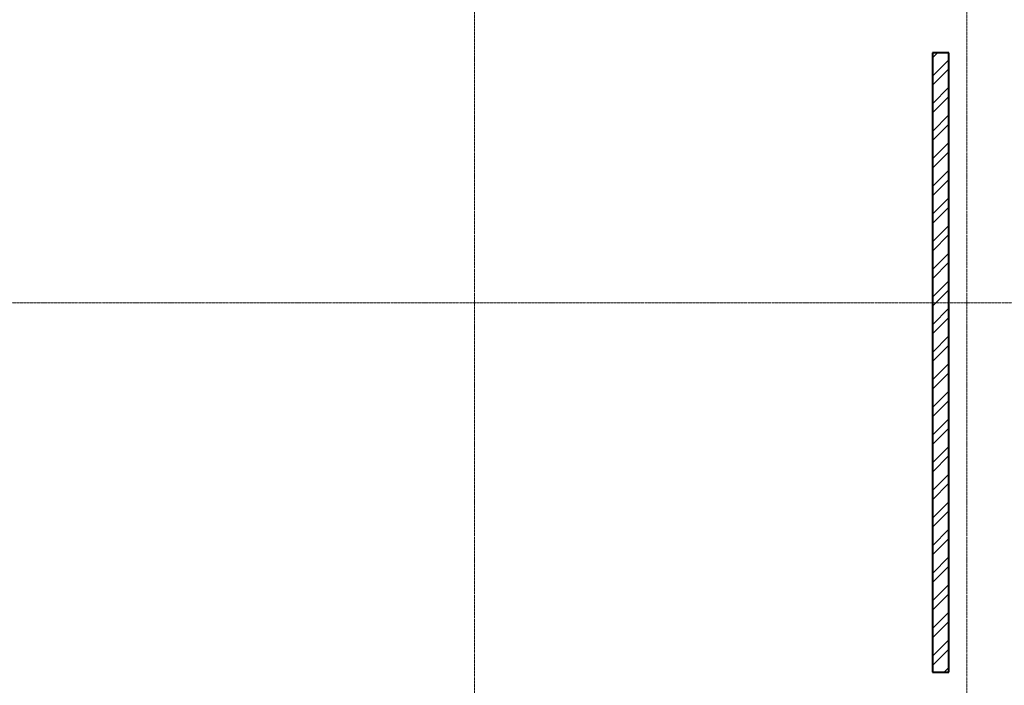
# Model space of a CAD drawing. Header units: millimetres. Extents: x 5617 to 140879, y 7718 to 151665.
# Tile 16 of 44: x 54600 to 61800, y 16004 to 20872. Entities that reach past the tile are written whole.
import ezdxf

# ---------------------------------------------------------------- set-up
doc = ezdxf.new("R2010")
doc.units = ezdxf.units.MM
doc.linetypes.add('ADSK_Линия сетки', pattern=[25, 20, -2.5, 0, -2.5])
doc.linetypes.add('Линия сетки', pattern=[25, 20, -2.5, 0, -2.5])
doc.layers.add('Оси', color=7, linetype='Continuous', lineweight=9)
doc.layers.add('Стены разрез', color=7, linetype='Continuous', lineweight=40)

# ---------------------------------------------------------------- blocks, each defined once
blk = doc.blocks.new('135_SLK_K4_AR_rvt-1-МКСС_К4_L01_1_4_350__Техпространство_лоток')
at = {"layer": 'Стены разрез', "lineweight": 9, "true_color": 0xaaaaaa}
h = blk.add_hatch(dxfattribs=at)
h.set_pattern_fill('FP_3', color=253, style=0, pattern_type=2)
h.set_pattern_definition([(45, (0, 0), (-101.02788, 101.02788), []), (45, (67.35, 0), (-101.02788, 101.02788), [])])
h.paths.add_polyline_path([(111420, 16100), (111420, 20630), (111300, 20630), (111300, 16100)])
at = {"layer": 'Стены разрез', "color": 253, "true_color": 0xaaaaaa}
for p, q in [((111420, 20630), (111300, 20630)), ((111300, 20630), (111300, 16100)), ((111420, 16100), (111420, 20630)), ((111300, 16100), (111420, 16100))]:
    blk.add_line(p, q, dxfattribs=at)

msp = doc.modelspace()

# ---------------------------------------------------------------- linework, layer by layer
at = {"layer": 'Оси', "linetype": 'Линия сетки'}
for p, q in [((57924.8, 12025.7), (57924.8, 32990)), ((61524.8, 12025.7), (61524.8, 32990))]:
    msp.add_line(p, q, dxfattribs=at)
at = {"layer": 'Оси', "linetype": 'ADSK_Линия сетки'}
msp.add_line((86724.8, 18800), (26901, 18800), dxfattribs=at)

# ---------------------------------------------------------------- block references
at = {"lineweight": 5}
msp.add_blockref('135_SLK_K4_AR_rvt-1-МКСС_К4_L01_1_4_350__Техпространство_лоток', (-50025.2, 0), dxfattribs=at)

doc.saveas('drawing.dxf')
